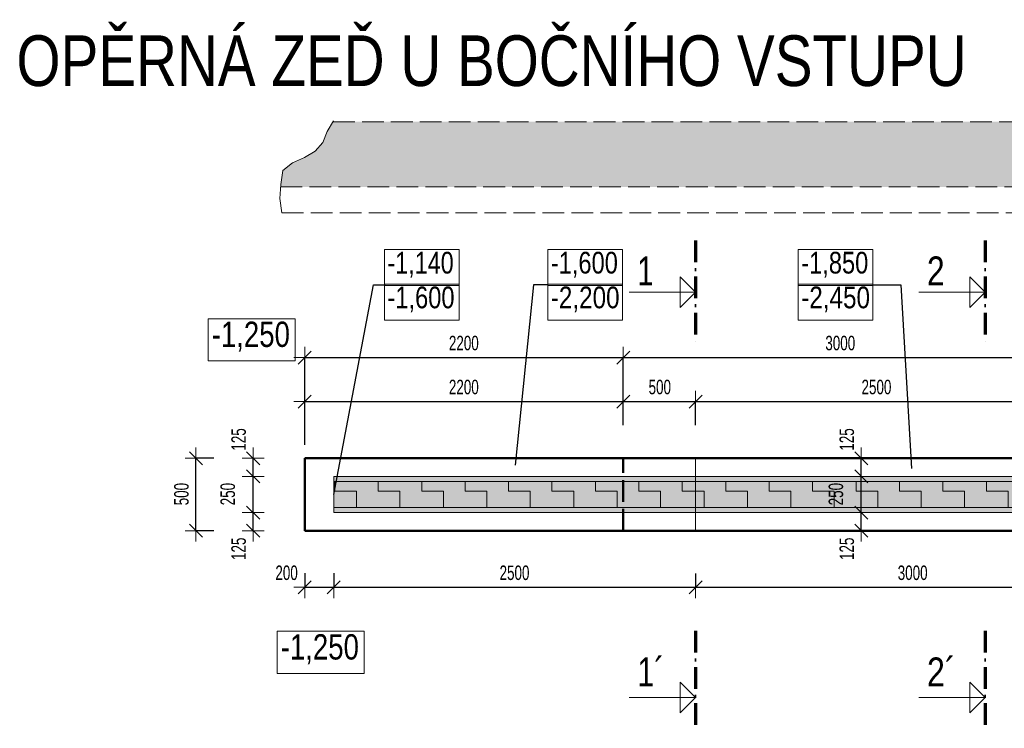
# Model space of a CAD drawing. Header units: millimetres. Extents: x -13576 to 6662, y -71400 to -56441.
# Tile 5 of 7: x -13576 to -6776, y -61337 to -56441. Entities that reach past the tile are written whole.
import ezdxf

# ---------------------------------------------------------------- set-up
doc = ezdxf.new("R2010")
doc.units = ezdxf.units.MM
doc.header["$PDMODE"] = 65
for name, pattern in [('Carkovana 2x_1', [200, 150, -50]), ('Cerchovana_1', [250, 150, -50, 0, -50]), ('JIS_09_15', [300, 150, -50, 0, -50, 0, -50])]:
    doc.linetypes.add(name, pattern=pattern)
doc.layers.add('XR$1$OPĚRNÁ ZEĎ U BOČNÍHO VSTUPU_1', color=7, linetype='Continuous', lineweight=25)
doc.styles.add('ARIAL', font='ARIAL.TTF')
doc.styles.add('ARIALNARROW', font='ARIALN.TTF')
doc.dimstyles.new('DIMSTYLE_2', dxfattribs={"dimtxt": 100, "dimasz": 150, "dimexe": 0, "dimexo": 0, "dimgap": 50, "dimtad": 2, "dimdec": 0, "dimrnd": 1, "dimzin": 12, "dimdsep": 46, "dimtxsty": 'ARIALNARROW', "dimblk1": 'ALL_ML_STRICH', "dimblk2": 'ALL_ML_STRICH', "dimsah": 1, "dimcen": 0, "dimclrd": 6, "dimclre": 6, "dimclrt": 6, "dimadec": 0, "dimazin": 0, "dimtfac": 1, "dimtdec": 0, "dimtix": 1, "dimtmove": 2, "dimatfit": 3, "dimfxl": 0, "dimtvp": 1.2, "dimtzin": 0, "dimlwd": 0, "dimlwe": 13, "dimarcsym": 0})
doc.dimstyles.new('DIMSTYLE_3', dxfattribs={"dimtxt": 100, "dimasz": 150, "dimexe": 0, "dimexo": 0, "dimgap": 50, "dimtad": 2, "dimdec": 0, "dimrnd": 1, "dimzin": 12, "dimdsep": 46, "dimtxsty": 'ARIALNARROW', "dimblk1": 'ALL_ML_STRICH', "dimblk2": 'ALL_ML_STRICH', "dimsah": 1, "dimcen": 0, "dimclrd": 6, "dimclre": 6, "dimclrt": 6, "dimadec": 0, "dimazin": 0, "dimtfac": 1, "dimtdec": 0, "dimtix": 1, "dimtmove": 2, "dimatfit": 3, "dimfxl": 0, "dimtzin": 0, "dimlwd": 0, "dimlwe": 13, "dimarcsym": 0})
doc.dimstyles.new('DIMSTYLE_4', dxfattribs={"dimtxt": 100, "dimasz": 150, "dimexe": 0, "dimexo": 0, "dimgap": 50, "dimtad": 2, "dimdec": 0, "dimrnd": 1, "dimzin": 12, "dimdsep": 46, "dimtxsty": 'ARIALNARROW', "dimblk1": 'ALL_ML_STRICH', "dimblk2": 'ALL_ML_STRICH', "dimsah": 1, "dimcen": 0, "dimclrd": 6, "dimclre": 6, "dimclrt": 6, "dimadec": 0, "dimazin": 0, "dimtfac": 1, "dimtdec": 0, "dimtix": 1, "dimtmove": 2, "dimatfit": 3, "dimfxl": 0, "dimtvp": 1.2, "dimtzin": 0, "dimlwd": 0, "dimlwe": 13, "dimarcsym": 0})
doc.dimstyles.new('DIMSTYLE_5', dxfattribs={"dimtxt": 100, "dimasz": 150, "dimexe": 0, "dimexo": 0, "dimgap": 50, "dimtad": 2, "dimdec": 0, "dimrnd": 1, "dimzin": 12, "dimdsep": 46, "dimtxsty": 'ARIALNARROW', "dimblk1": 'ALL_ML_STRICH', "dimblk2": 'ALL_ML_STRICH', "dimsah": 1, "dimcen": 0, "dimclrd": 6, "dimclre": 6, "dimclrt": 6, "dimadec": 0, "dimazin": 0, "dimtfac": 1, "dimtdec": 0, "dimtix": 1, "dimtmove": 2, "dimatfit": 3, "dimfxl": 0, "dimtzin": 0, "dimlwd": 0, "dimlwe": 13, "dimarcsym": 0})
pattern_1 = [(0, (300, 300), (150, 150), [150, -150]), (90, (300, 300), (-150, 150), [150, -150])]

# ---------------------------------------------------------------- blocks, each defined once
blk = doc.blocks.new('ALL_ML_STRICH')
at = {"color": 0, "linetype": 'ByBlock', "lineweight": -2}
for p, q in [((0, -0.5), (0, 0.5)), ((-1, 0), (0.5, 0)), ((-0.3, -0.3), (0.3, 0.3))]:
    blk.add_line(p, q, dxfattribs=at)
blk = doc.blocks.new('*D5')
at = {"layer": 'DEFPOINTS', "color": 6, "linetype": 'Continuous', "lineweight": 13}
for p in [(-11407.8, -59846.7), (-11963.9, -59971.7), (-11607.8, -59971.7)]:
    blk.add_point(p, dxfattribs=at)
at = {"layer": 'XR$1$OPĚRNÁ ZEĎ U BOČNÍHO VSTUPU_1', "color": 6, "linetype": 'Continuous', "lineweight": -2}
for p, q in [((-11963.9, -59846.7), (-11963.9, -59846.7)), ((-11963.9, -59971.7), (-11963.9, -59846.7)), ((-11963.9, -59971.7), (-11963.9, -59971.7))]:
    blk.add_line(p, q, dxfattribs=at)
at = {"layer": 'XR$1$OPĚRNÁ ZEĎ U BOČNÍHO VSTUPU_1', "color": 6, "linetype": 'Continuous', "lineweight": 13, "xscale": 150, "yscale": 150, "zscale": 150}
for p, rotation in [((-11963.9, -59846.7), 90), ((-11963.9, -59971.7), 270)]:
    blk.add_blockref('ALL_ML_STRICH', p, dxfattribs=dict(at, rotation=rotation))
at = {"layer": 'XR$1$OPĚRNÁ ZEĎ U BOČNÍHO VSTUPU_1', "color": 6, "linetype": 'Continuous', "lineweight": 13, "insert": (-12063.9, -60096.8), "char_height": 100, "width": 243.429, "attachment_point": 5, "rotation": 90, "style": 'ARIALNARROW'}
blk.add_mtext('\\W0.81;\\A1;{125}', dxfattribs=at)
blk = doc.blocks.new('*D6')
at = {"layer": 'DEFPOINTS', "color": 6, "linetype": 'Continuous', "lineweight": 13}
for p in [(-11407.8, -59596.7), (-11963.9, -59846.7), (-11407.8, -59846.7)]:
    blk.add_point(p, dxfattribs=at)
at = {"layer": 'XR$1$OPĚRNÁ ZEĎ U BOČNÍHO VSTUPU_1', "color": 6, "linetype": 'Continuous', "lineweight": -2}
for p, q in [((-11963.9, -59596.7), (-11963.9, -59596.7)), ((-11963.9, -59846.7), (-11963.9, -59596.7)), ((-11963.9, -59846.7), (-11963.9, -59846.7))]:
    blk.add_line(p, q, dxfattribs=at)
at = {"layer": 'XR$1$OPĚRNÁ ZEĎ U BOČNÍHO VSTUPU_1', "color": 6, "linetype": 'Continuous', "lineweight": 13, "xscale": 150, "yscale": 150, "zscale": 150}
for p, rotation in [((-11963.9, -59596.7), 90), ((-11963.9, -59846.7), 270)]:
    blk.add_blockref('ALL_ML_STRICH', p, dxfattribs=dict(at, rotation=rotation))
at = {"layer": 'XR$1$OPĚRNÁ ZEĎ U BOČNÍHO VSTUPU_1', "color": 6, "linetype": 'Continuous', "lineweight": 13, "insert": (-12138.9, -59719.1), "char_height": 100, "width": 243.429, "attachment_point": 5, "rotation": 90, "style": 'ARIALNARROW'}
blk.add_mtext('\\W0.81;\\A1;{250}', dxfattribs=at)
blk = doc.blocks.new('*D7')
at = {"layer": 'DEFPOINTS', "color": 6, "linetype": 'Continuous', "lineweight": 13}
for p in [(-11607.8, -59471.7), (-11963.9, -59596.7), (-11407.8, -59596.7)]:
    blk.add_point(p, dxfattribs=at)
at = {"layer": 'XR$1$OPĚRNÁ ZEĎ U BOČNÍHO VSTUPU_1', "color": 6, "linetype": 'Continuous', "lineweight": -2}
for p, q in [((-11963.9, -59471.7), (-11963.9, -59471.7)), ((-11963.9, -59596.7), (-11963.9, -59471.7)), ((-11963.9, -59596.7), (-11963.9, -59596.7))]:
    blk.add_line(p, q, dxfattribs=at)
at = {"layer": 'XR$1$OPĚRNÁ ZEĎ U BOČNÍHO VSTUPU_1', "color": 6, "linetype": 'Continuous', "lineweight": 13, "xscale": 150, "yscale": 150, "zscale": 150}
for p, rotation in [((-11963.9, -59471.7), 90), ((-11963.9, -59596.7), 270)]:
    blk.add_blockref('ALL_ML_STRICH', p, dxfattribs=dict(at, rotation=rotation))
at = {"layer": 'XR$1$OPĚRNÁ ZEĎ U BOČNÍHO VSTUPU_1', "color": 6, "linetype": 'Continuous', "lineweight": 13, "insert": (-12063.9, -59341.5), "char_height": 100, "width": 243.429, "attachment_point": 5, "rotation": 90, "style": 'ARIALNARROW'}
blk.add_mtext('\\W0.81;\\A1;{125}', dxfattribs=at)
blk = doc.blocks.new('*D8')
at = {"layer": 'DEFPOINTS', "color": 6, "linetype": 'Continuous', "lineweight": 13}
for p in [(-11607.8, -59471.7), (-12358.9, -59971.7), (-11607.8, -59971.7)]:
    blk.add_point(p, dxfattribs=at)
at = {"layer": 'XR$1$OPĚRNÁ ZEĎ U BOČNÍHO VSTUPU_1', "color": 6, "linetype": 'Continuous', "lineweight": -2}
for p, q in [((-12236.5, -59471.7), (-12358.9, -59471.7)), ((-12358.9, -59971.7), (-12358.9, -59471.7)), ((-12236.5, -59971.7), (-12358.9, -59971.7))]:
    blk.add_line(p, q, dxfattribs=at)
at = {"layer": 'XR$1$OPĚRNÁ ZEĎ U BOČNÍHO VSTUPU_1', "color": 6, "linetype": 'Continuous', "lineweight": 13, "xscale": 150, "yscale": 150, "zscale": 150}
for p, rotation in [((-12358.9, -59471.7), 90), ((-12358.9, -59971.7), 270)]:
    blk.add_blockref('ALL_ML_STRICH', p, dxfattribs=dict(at, rotation=rotation))
at = {"layer": 'XR$1$OPĚRNÁ ZEĎ U BOČNÍHO VSTUPU_1', "color": 6, "linetype": 'Continuous', "lineweight": 13, "insert": (-12458.9, -59719.1), "char_height": 100, "width": 243.429, "attachment_point": 5, "rotation": 90, "style": 'ARIALNARROW'}
blk.add_mtext('\\W0.81;\\A1;{500}', dxfattribs=at)
blk = doc.blocks.new('*D9')
at = {"layer": 'DEFPOINTS', "color": 6, "linetype": 'Continuous', "lineweight": 13}
for p in [(-7744.3, -59846.7), (-7763.3, -59971.7), (-7710.9, -59971.7)]:
    blk.add_point(p, dxfattribs=at)
at = {"layer": 'XR$1$OPĚRNÁ ZEĎ U BOČNÍHO VSTUPU_1', "color": 6, "linetype": 'Continuous', "lineweight": -2}
for p, q in [((-7763.3, -59846.7), (-7763.3, -59846.7)), ((-7763.3, -59971.7), (-7763.3, -59846.7)), ((-7763.3, -59971.7), (-7763.3, -59971.7))]:
    blk.add_line(p, q, dxfattribs=at)
at = {"layer": 'XR$1$OPĚRNÁ ZEĎ U BOČNÍHO VSTUPU_1', "color": 6, "linetype": 'Continuous', "lineweight": 13, "xscale": 150, "yscale": 150, "zscale": 150}
for p, rotation in [((-7763.3, -59846.7), 90), ((-7763.3, -59971.7), 270)]:
    blk.add_blockref('ALL_ML_STRICH', p, dxfattribs=dict(at, rotation=rotation))
at = {"layer": 'XR$1$OPĚRNÁ ZEĎ U BOČNÍHO VSTUPU_1', "color": 6, "linetype": 'Continuous', "lineweight": 13, "insert": (-7863.3, -60096.8), "char_height": 100, "width": 243.429, "attachment_point": 5, "rotation": 90, "style": 'ARIALNARROW'}
blk.add_mtext('\\W0.81;\\A1;{125}', dxfattribs=at)
blk = doc.blocks.new('*D10')
at = {"layer": 'DEFPOINTS', "color": 6, "linetype": 'Continuous', "lineweight": 13}
for p in [(-7720.4, -59596.7), (-7763.3, -59846.7), (-7744.3, -59846.7)]:
    blk.add_point(p, dxfattribs=at)
at = {"layer": 'XR$1$OPĚRNÁ ZEĎ U BOČNÍHO VSTUPU_1', "color": 6, "linetype": 'Continuous', "lineweight": -2}
for p, q in [((-7763.3, -59596.7), (-7763.3, -59596.7)), ((-7763.3, -59846.7), (-7763.3, -59596.7)), ((-7763.3, -59846.7), (-7763.3, -59846.7))]:
    blk.add_line(p, q, dxfattribs=at)
at = {"layer": 'XR$1$OPĚRNÁ ZEĎ U BOČNÍHO VSTUPU_1', "color": 6, "linetype": 'Continuous', "lineweight": 13, "xscale": 150, "yscale": 150, "zscale": 150}
for p, rotation in [((-7763.3, -59596.7), 90), ((-7763.3, -59846.7), 270)]:
    blk.add_blockref('ALL_ML_STRICH', p, dxfattribs=dict(at, rotation=rotation))
at = {"layer": 'XR$1$OPĚRNÁ ZEĎ U BOČNÍHO VSTUPU_1', "color": 6, "linetype": 'Continuous', "lineweight": 13, "insert": (-7938.3, -59719.1), "char_height": 100, "width": 243.429, "attachment_point": 5, "rotation": 90, "style": 'ARIALNARROW'}
blk.add_mtext('\\W0.81;\\A1;{250}', dxfattribs=at)
blk = doc.blocks.new('*D11')
at = {"layer": 'DEFPOINTS', "color": 6, "linetype": 'Continuous', "lineweight": 13}
for p in [(-7715.7, -59471.7), (-7763.3, -59596.7), (-7720.4, -59596.7)]:
    blk.add_point(p, dxfattribs=at)
at = {"layer": 'XR$1$OPĚRNÁ ZEĎ U BOČNÍHO VSTUPU_1', "color": 6, "linetype": 'Continuous', "lineweight": -2}
for p, q in [((-7763.3, -59471.7), (-7763.3, -59471.7)), ((-7763.3, -59596.7), (-7763.3, -59471.7)), ((-7763.3, -59596.7), (-7763.3, -59596.7))]:
    blk.add_line(p, q, dxfattribs=at)
at = {"layer": 'XR$1$OPĚRNÁ ZEĎ U BOČNÍHO VSTUPU_1', "color": 6, "linetype": 'Continuous', "lineweight": 13, "xscale": 150, "yscale": 150, "zscale": 150}
for p, rotation in [((-7763.3, -59471.7), 90), ((-7763.3, -59596.7), 270)]:
    blk.add_blockref('ALL_ML_STRICH', p, dxfattribs=dict(at, rotation=rotation))
at = {"layer": 'XR$1$OPĚRNÁ ZEĎ U BOČNÍHO VSTUPU_1', "color": 6, "linetype": 'Continuous', "lineweight": 13, "insert": (-7863.3, -59341.5), "char_height": 100, "width": 243.429, "attachment_point": 5, "rotation": 90, "style": 'ARIALNARROW'}
blk.add_mtext('\\W0.81;\\A1;{125}', dxfattribs=at)
blk = doc.blocks.new('*D12')
at = {"layer": 'DEFPOINTS', "color": 6, "linetype": 'Continuous', "lineweight": 13}
for p in [(-11407.8, -59846.7), (-11607.8, -59971.7), (-11607.8, -60363.1)]:
    blk.add_point(p, dxfattribs=at)
at = {"layer": 'XR$1$OPĚRNÁ ZEĎ U BOČNÍHO VSTUPU_1', "color": 6, "linetype": 'Continuous', "lineweight": -2}
for p, q in [((-11607.8, -60265.7), (-11607.8, -60363.1)), ((-11407.8, -60265.7), (-11407.8, -60363.1)), ((-11607.8, -60363.1), (-11407.8, -60363.1))]:
    blk.add_line(p, q, dxfattribs=at)
at = {"layer": 'XR$1$OPĚRNÁ ZEĎ U BOČNÍHO VSTUPU_1', "color": 6, "linetype": 'Continuous', "lineweight": 13, "xscale": 150, "yscale": 150, "zscale": 150, "rotation": 180}
blk.add_blockref('ALL_ML_STRICH', (-11607.8, -60363.1), dxfattribs=at)
at = {"layer": 'XR$1$OPĚRNÁ ZEĎ U BOČNÍHO VSTUPU_1', "color": 6, "linetype": 'Continuous', "lineweight": 13, "xscale": 150, "yscale": 150, "zscale": 150}
blk.add_blockref('ALL_ML_STRICH', (-11407.8, -60363.1), dxfattribs=at)
at = {"layer": 'XR$1$OPĚRNÁ ZEĎ U BOČNÍHO VSTUPU_1', "color": 6, "linetype": 'Continuous', "lineweight": 13, "insert": (-11733, -60263.1), "char_height": 100, "width": 243.429, "attachment_point": 5, "style": 'ARIALNARROW'}
blk.add_mtext('\\W0.81;\\A1;{200}', dxfattribs=at)
blk = doc.blocks.new('*D13')
at = {"layer": 'DEFPOINTS', "color": 6, "linetype": 'Continuous', "lineweight": 13}
for p in [(-11407.8, -59846.7), (-8907.8, -59846.7), (-11407.8, -60363.1)]:
    blk.add_point(p, dxfattribs=at)
at = {"layer": 'XR$1$OPĚRNÁ ZEĎ U BOČNÍHO VSTUPU_1', "color": 6, "linetype": 'Continuous', "lineweight": -2}
for p, q in [((-11407.8, -60265.7), (-11407.8, -60363.1)), ((-8907.8, -60266.9), (-8907.8, -60363.1)), ((-11407.8, -60363.1), (-8907.8, -60363.1))]:
    blk.add_line(p, q, dxfattribs=at)
at = {"layer": 'XR$1$OPĚRNÁ ZEĎ U BOČNÍHO VSTUPU_1', "color": 6, "linetype": 'Continuous', "lineweight": 13, "xscale": 150, "yscale": 150, "zscale": 150, "rotation": 180}
blk.add_blockref('ALL_ML_STRICH', (-11407.8, -60363.1), dxfattribs=at)
at = {"layer": 'XR$1$OPĚRNÁ ZEĎ U BOČNÍHO VSTUPU_1', "color": 6, "linetype": 'Continuous', "lineweight": 13, "xscale": 150, "yscale": 150, "zscale": 150}
blk.add_blockref('ALL_ML_STRICH', (-8907.8, -60363.1), dxfattribs=at)
at = {"layer": 'XR$1$OPĚRNÁ ZEĎ U BOČNÍHO VSTUPU_1', "color": 6, "linetype": 'Continuous', "lineweight": 13, "insert": (-10158.9, -60263.1), "char_height": 100, "width": 324.571, "attachment_point": 5, "style": 'ARIALNARROW'}
blk.add_mtext('\\W0.81;\\A1;{2500}', dxfattribs=at)
blk = doc.blocks.new('*D14')
at = {"layer": 'DEFPOINTS', "color": 6, "linetype": 'Continuous', "lineweight": 13}
for p in [(-8907.8, -59846.7), (-5907.8, -59971.7), (-8907.8, -60363.1)]:
    blk.add_point(p, dxfattribs=at)
at = {"layer": 'XR$1$OPĚRNÁ ZEĎ U BOČNÍHO VSTUPU_1', "color": 6, "linetype": 'Continuous', "lineweight": -2}
for p, q in [((-8907.8, -60266.9), (-8907.8, -60363.1)), ((-5907.8, -60266.9), (-5907.8, -60363.1)), ((-8907.8, -60363.1), (-5907.8, -60363.1))]:
    blk.add_line(p, q, dxfattribs=at)
at = {"layer": 'XR$1$OPĚRNÁ ZEĎ U BOČNÍHO VSTUPU_1', "color": 6, "linetype": 'Continuous', "lineweight": 13, "xscale": 150, "yscale": 150, "zscale": 150, "rotation": 180}
blk.add_blockref('ALL_ML_STRICH', (-8907.8, -60363.1), dxfattribs=at)
at = {"layer": 'XR$1$OPĚRNÁ ZEĎ U BOČNÍHO VSTUPU_1', "color": 6, "linetype": 'Continuous', "lineweight": 13, "xscale": 150, "yscale": 150, "zscale": 150}
blk.add_blockref('ALL_ML_STRICH', (-5907.8, -60363.1), dxfattribs=at)
at = {"layer": 'XR$1$OPĚRNÁ ZEĎ U BOČNÍHO VSTUPU_1', "color": 6, "linetype": 'Continuous', "lineweight": 13, "insert": (-7408.9, -60263.1), "char_height": 100, "width": 324.571, "attachment_point": 5, "style": 'ARIALNARROW'}
blk.add_mtext('\\W0.81;\\A1;{3000}', dxfattribs=at)
blk = doc.blocks.new('*D16')
at = {"layer": 'DEFPOINTS', "color": 6, "linetype": 'Continuous', "lineweight": 13}
for p in [(-11607.8, -58776.1), (-11607.8, -59471.7), (-9407.8, -59471.7)]:
    blk.add_point(p, dxfattribs=at)
at = {"layer": 'XR$1$OPĚRNÁ ZEĎ U BOČNÍHO VSTUPU_1', "color": 6, "linetype": 'Continuous', "lineweight": -2}
for p, q in [((-11607.8, -59379.6), (-11607.8, -58776.1)), ((-11607.8, -58776.1), (-9407.8, -58776.1)), ((-9407.8, -59133.5), (-9407.8, -58776.1))]:
    blk.add_line(p, q, dxfattribs=at)
at = {"layer": 'XR$1$OPĚRNÁ ZEĎ U BOČNÍHO VSTUPU_1', "color": 6, "linetype": 'Continuous', "lineweight": 13, "xscale": 150, "yscale": 150, "zscale": 150, "rotation": 180}
blk.add_blockref('ALL_ML_STRICH', (-11607.8, -58776.1), dxfattribs=at)
at = {"layer": 'XR$1$OPĚRNÁ ZEĎ U BOČNÍHO VSTUPU_1', "color": 6, "linetype": 'Continuous', "lineweight": 13, "xscale": 150, "yscale": 150, "zscale": 150}
blk.add_blockref('ALL_ML_STRICH', (-9407.8, -58776.1), dxfattribs=at)
at = {"layer": 'XR$1$OPĚRNÁ ZEĎ U BOČNÍHO VSTUPU_1', "color": 6, "linetype": 'Continuous', "lineweight": 13, "insert": (-10508.9, -58676.1), "char_height": 100, "width": 324.571, "attachment_point": 5, "style": 'ARIALNARROW'}
blk.add_mtext('\\W0.81;\\A1;{2200}', dxfattribs=at)
blk = doc.blocks.new('*D17')
at = {"layer": 'DEFPOINTS', "color": 6, "linetype": 'Continuous', "lineweight": 13}
for p in [(-9407.8, -58776.1), (-9407.8, -59471.7), (-6407.8, -59471.7)]:
    blk.add_point(p, dxfattribs=at)
at = {"layer": 'XR$1$OPĚRNÁ ZEĎ U BOČNÍHO VSTUPU_1', "color": 6, "linetype": 'Continuous', "lineweight": -2}
for p, q in [((-9407.8, -59133.5), (-9407.8, -58776.1)), ((-9407.8, -58776.1), (-6407.8, -58776.1)), ((-6407.8, -59133.5), (-6407.8, -58776.1))]:
    blk.add_line(p, q, dxfattribs=at)
at = {"layer": 'XR$1$OPĚRNÁ ZEĎ U BOČNÍHO VSTUPU_1', "color": 6, "linetype": 'Continuous', "lineweight": 13, "xscale": 150, "yscale": 150, "zscale": 150, "rotation": 180}
blk.add_blockref('ALL_ML_STRICH', (-9407.8, -58776.1), dxfattribs=at)
at = {"layer": 'XR$1$OPĚRNÁ ZEĎ U BOČNÍHO VSTUPU_1', "color": 6, "linetype": 'Continuous', "lineweight": 13, "xscale": 150, "yscale": 150, "zscale": 150}
blk.add_blockref('ALL_ML_STRICH', (-6407.8, -58776.1), dxfattribs=at)
at = {"layer": 'XR$1$OPĚRNÁ ZEĎ U BOČNÍHO VSTUPU_1', "color": 6, "linetype": 'Continuous', "lineweight": 13, "insert": (-7908.9, -58676.1), "char_height": 100, "width": 324.571, "attachment_point": 5, "style": 'ARIALNARROW'}
blk.add_mtext('\\W0.81;\\A1;{3000}', dxfattribs=at)
blk = doc.blocks.new('*D19')
at = {"layer": 'DEFPOINTS', "color": 6, "linetype": 'Continuous', "lineweight": 13}
for p in [(-11607.8, -59079.8), (-11607.8, -59471.7), (-9407.8, -59471.7)]:
    blk.add_point(p, dxfattribs=at)
at = {"layer": 'XR$1$OPĚRNÁ ZEĎ U BOČNÍHO VSTUPU_1', "color": 6, "linetype": 'Continuous', "lineweight": -2}
for p, q in [((-11607.8, -59242.7), (-11607.8, -59079.8)), ((-11607.8, -59079.8), (-9407.8, -59079.8)), ((-9407.8, -59242.7), (-9407.8, -59079.8))]:
    blk.add_line(p, q, dxfattribs=at)
at = {"layer": 'XR$1$OPĚRNÁ ZEĎ U BOČNÍHO VSTUPU_1', "color": 6, "linetype": 'Continuous', "lineweight": 13, "xscale": 150, "yscale": 150, "zscale": 150, "rotation": 180}
blk.add_blockref('ALL_ML_STRICH', (-11607.8, -59079.8), dxfattribs=at)
at = {"layer": 'XR$1$OPĚRNÁ ZEĎ U BOČNÍHO VSTUPU_1', "color": 6, "linetype": 'Continuous', "lineweight": 13, "xscale": 150, "yscale": 150, "zscale": 150}
blk.add_blockref('ALL_ML_STRICH', (-9407.8, -59079.8), dxfattribs=at)
at = {"layer": 'XR$1$OPĚRNÁ ZEĎ U BOČNÍHO VSTUPU_1', "color": 6, "linetype": 'Continuous', "lineweight": 13, "insert": (-10508.9, -58979.8), "char_height": 100, "width": 324.571, "attachment_point": 5, "style": 'ARIALNARROW'}
blk.add_mtext('\\W0.81;\\A1;{2200}', dxfattribs=at)
blk = doc.blocks.new('*D20')
at = {"layer": 'DEFPOINTS', "color": 6, "linetype": 'Continuous', "lineweight": 13}
for p in [(-9407.8, -59079.8), (-9407.8, -59471.7), (-8907.8, -59471.7)]:
    blk.add_point(p, dxfattribs=at)
at = {"layer": 'XR$1$OPĚRNÁ ZEĎ U BOČNÍHO VSTUPU_1', "color": 6, "linetype": 'Continuous', "lineweight": -2}
for p, q in [((-9407.8, -59242.7), (-9407.8, -59079.8)), ((-9407.8, -59079.8), (-8907.8, -59079.8)), ((-8907.8, -59242.7), (-8907.8, -59079.8))]:
    blk.add_line(p, q, dxfattribs=at)
at = {"layer": 'XR$1$OPĚRNÁ ZEĎ U BOČNÍHO VSTUPU_1', "color": 6, "linetype": 'Continuous', "lineweight": 13, "xscale": 150, "yscale": 150, "zscale": 150, "rotation": 180}
blk.add_blockref('ALL_ML_STRICH', (-9407.8, -59079.8), dxfattribs=at)
at = {"layer": 'XR$1$OPĚRNÁ ZEĎ U BOČNÍHO VSTUPU_1', "color": 6, "linetype": 'Continuous', "lineweight": 13, "xscale": 150, "yscale": 150, "zscale": 150}
blk.add_blockref('ALL_ML_STRICH', (-8907.8, -59079.8), dxfattribs=at)
at = {"layer": 'XR$1$OPĚRNÁ ZEĎ U BOČNÍHO VSTUPU_1', "color": 6, "linetype": 'Continuous', "lineweight": 13, "insert": (-9155.3, -58979.8), "char_height": 100, "width": 243.429, "attachment_point": 5, "style": 'ARIALNARROW'}
blk.add_mtext('\\W0.81;\\A1;{500}', dxfattribs=at)
blk = doc.blocks.new('*D21')
at = {"layer": 'DEFPOINTS', "color": 6, "linetype": 'Continuous', "lineweight": 13}
for p in [(-8907.8, -59079.8), (-6407.8, -59296.7), (-8907.8, -59471.7)]:
    blk.add_point(p, dxfattribs=at)
at = {"layer": 'XR$1$OPĚRNÁ ZEĎ U BOČNÍHO VSTUPU_1', "color": 6, "linetype": 'Continuous', "lineweight": -2}
for p, q in [((-8907.8, -59242.7), (-8907.8, -59079.8)), ((-8907.8, -59079.8), (-6407.8, -59079.8)), ((-6407.8, -59207), (-6407.8, -59079.8))]:
    blk.add_line(p, q, dxfattribs=at)
at = {"layer": 'XR$1$OPĚRNÁ ZEĎ U BOČNÍHO VSTUPU_1', "color": 6, "linetype": 'Continuous', "lineweight": 13, "xscale": 150, "yscale": 150, "zscale": 150, "rotation": 180}
blk.add_blockref('ALL_ML_STRICH', (-8907.8, -59079.8), dxfattribs=at)
at = {"layer": 'XR$1$OPĚRNÁ ZEĎ U BOČNÍHO VSTUPU_1', "color": 6, "linetype": 'Continuous', "lineweight": 13, "xscale": 150, "yscale": 150, "zscale": 150}
blk.add_blockref('ALL_ML_STRICH', (-6407.8, -59079.8), dxfattribs=at)
at = {"layer": 'XR$1$OPĚRNÁ ZEĎ U BOČNÍHO VSTUPU_1', "color": 6, "linetype": 'Continuous', "lineweight": 13, "insert": (-7658.9, -58979.8), "char_height": 100, "width": 324.571, "attachment_point": 5, "style": 'ARIALNARROW'}
blk.add_mtext('\\W0.81;\\A1;{2500}', dxfattribs=at)

msp = doc.modelspace()

# ---------------------------------------------------------------- hatches: boundary and pattern name
at = {"layer": 'XR$1$OPĚRNÁ ZEĎ U BOČNÍHO VSTUPU_1', "linetype": 'Continuous', "lineweight": 13}
for color, points in [(254, [(-11452.8, -57214.6), (-11482.6, -57289.1), (-11534.8, -57348.6), (-11609.2, -57393.3), (-11691.2, -57430.5), (-11758.2, -57482.7), (-11773.1, -57579.5), (-11774.4, -57596.7), (-1227.8, -57596.7), (-1227.8, -59666.7), (240.8, -59666.7), (276.8, -59619.9), (329.2, -59562.7), (376.9, -59496), (410.2, -59419.7), (438.8, -59348.2), (472.2, -59272), (489.2, -59216.7), (-777.8, -59216.7), (-777.8, -57146.7), (-11412.1, -57146.7)]), (253, [(-8907.8, -59596.7), (-11407.8, -59596.7), (-11407.8, -59631.7), (-8907.8, -59631.7)]), (253, [(-1407.8, -59596.7), (-8907.8, -59596.7), (-8907.8, -59631.7), (-1407.8, -59631.7)]), (253, [(-8907.8, -59811.7), (-11407.8, -59811.7), (-11407.8, -59846.7), (-8907.8, -59846.7)]), (253, [(-1407.8, -59811.7), (-8907.8, -59811.7), (-8907.8, -59846.7), (-1407.8, -59846.7)])]:
    msp.add_hatch(color=color, dxfattribs=at).paths.add_polyline_path(points)
for points in [[(-11407.8, -59811.7), (-8907.8, -59811.7), (-8907.8, -59631.7), (-11407.8, -59631.7)], [(-8907.8, -59811.7), (-1407.8, -59811.7), (-1407.8, -59631.7), (-8907.8, -59631.7)]]:
    msp.add_hatch(color=11, dxfattribs=at).paths.add_polyline_path(points, flags=0)
h = msp.add_hatch(dxfattribs=at)
h.set_pattern_fill('VZOR', scale=150, style=0, pattern_type=2)
h.set_pattern_definition(pattern_1)
h.paths.add_polyline_path([(-11407.8, -59811.7), (-8907.8, -59811.7), (-8907.8, -59631.7), (-11407.8, -59631.7)], flags=0)
h = msp.add_hatch(dxfattribs=at)
h.set_pattern_fill('VZOR', scale=150, style=0, pattern_type=2)
h.set_pattern_definition(pattern_1)
h.paths.add_polyline_path([(-8907.8, -59811.7), (-1407.8, -59811.7), (-1407.8, -59631.7), (-8907.8, -59631.7)], flags=0)

# ---------------------------------------------------------------- linework, layer by layer
at = {"layer": 'XR$1$OPĚRNÁ ZEĎ U BOČNÍHO VSTUPU_1', "color": 8, "linetype": 'Carkovana 2x_1', "lineweight": 13}
for p, q in [((-11412.1, -57146.7), (-777.8, -57146.7)), ((-11774.4, -57596.7), (-1227.8, -57596.7)), ((-11765.6, -57776.7), (-1407.8, -57776.7))]:
    msp.add_line(p, q, dxfattribs=at)
at = {"layer": 'XR$1$OPĚRNÁ ZEĎ U BOČNÍHO VSTUPU_1', "color": 7, "linetype": 'Cerchovana_1', "lineweight": 70}
for p, q in [((-8907.8, -57966.2), (-8907.8, -58677.2)), ((-6907.8, -57966.2), (-6907.8, -58677.2)), ((-8907.8, -60664), (-8907.8, -61337.1)), ((-6907.8, -60664), (-6907.8, -61337.1))]:
    msp.add_line(p, q, dxfattribs=at)
at = {"layer": 'XR$1$OPĚRNÁ ZEĎ U BOČNÍHO VSTUPU_1', "color": 7, "linetype": 'Continuous', "lineweight": 25}
for p, q in [((-11407.8, -59721.7), (-11133.3, -58272.9)), ((-11133.3, -58272.9), (-11053.3, -58272.9)), ((-10028.2, -58272.9), (-10155.1, -59520.1)), ((-9928.2, -58272.9), (-10028.2, -58272.9)), ((-7680.6, -58272.9), (-7490.6, -58272.9)), ((-7490.6, -58272.9), (-7417.5, -59541.4))]:
    msp.add_line(p, q, dxfattribs=at)
at = {"layer": 'XR$1$OPĚRNÁ ZEĎ U BOČNÍHO VSTUPU_1', "color": 7, "linetype": 'Continuous', "lineweight": 13}
for p, q in [((-8907.8, -58323.1), (-9013.9, -58217)), ((-9013.9, -58217), (-9013.9, -58429.1)), ((-6907.8, -58323.1), (-7013.9, -58217)), ((-7013.9, -58217), (-7013.9, -58429.1)), ((-9366.2, -58323.1), (-8907.8, -58323.1)), ((-9013.9, -58429.1), (-8907.8, -58323.1)), ((-7366.2, -58323.1), (-6907.8, -58323.1)), ((-7013.9, -58429.1), (-6907.8, -58323.1)), ((-8907.8, -59971.7), (-8907.8, -59471.7)), ((-9013.9, -61231.3), (-9013.9, -61019.2)), ((-9013.9, -61019.2), (-8907.8, -61125.2)), ((-7013.9, -61231.3), (-7013.9, -61019.2)), ((-7013.9, -61019.2), (-6907.8, -61125.2)), ((-9366.2, -61125.2), (-8907.8, -61125.2)), ((-8907.8, -61125.2), (-9013.9, -61231.3)), ((-7366.2, -61125.2), (-6907.8, -61125.2)), ((-6907.8, -61125.2), (-7013.9, -61231.3))]:
    msp.add_line(p, q, dxfattribs=at)
at = {"layer": 'XR$1$OPĚRNÁ ZEĎ U BOČNÍHO VSTUPU_1', "color": 14, "linetype": 'Continuous', "lineweight": 50}
for p, q in [((-11607.8, -59471.7), (-9407.8, -59471.7)), ((-11607.8, -59471.7), (-11607.8, -59971.7)), ((-6407.8, -59471.7), (-9407.8, -59471.7)), ((-11607.8, -59971.7), (-6407.8, -59971.7))]:
    msp.add_line(p, q, dxfattribs=at)
at = {"layer": 'XR$1$OPĚRNÁ ZEĎ U BOČNÍHO VSTUPU_1', "color": 14, "linetype": 'Carkovana 2x_1', "lineweight": 50}
msp.add_line((-9407.8, -59971.7), (-9407.8, -59471.7), dxfattribs=at)
at = {"layer": 'XR$1$OPĚRNÁ ZEĎ U BOČNÍHO VSTUPU_1', "color": 14, "linetype": 'Continuous', "lineweight": 13}
for p, q in [((-11407.8, -59596.7), (-11407.8, -59846.7)), ((-11407.8, -59596.7), (-8907.8, -59596.7)), ((-8907.8, -59631.7), (-11407.8, -59631.7)), ((-8907.8, -59596.7), (-1407.8, -59596.7)), ((-1407.8, -59631.7), (-8907.8, -59631.7)), ((-11407.8, -59811.7), (-8907.8, -59811.7)), ((-8907.8, -59811.7), (-1407.8, -59811.7)), ((-11407.8, -59846.7), (-8907.8, -59846.7)), ((-8907.8, -59846.7), (-1407.8, -59846.7))]:
    msp.add_line(p, q, dxfattribs=at)
at = {"layer": 'XR$1$OPĚRNÁ ZEĎ U BOČNÍHO VSTUPU_1', "color": 14, "linetype": 'JIS_09_15', "lineweight": 13}
msp.add_line((-8907.8, -59846.7), (-1407.8, -59846.7), dxfattribs=at)
at = {"layer": 'XR$1$OPĚRNÁ ZEĎ U BOČNÍHO VSTUPU_1', "color": 7, "linetype": 'Continuous', "lineweight": 13}
for points in [[(-11765.6, -57776.7), (-11780.5, -57676.3), (-11773.1, -57579.5), (-11758.2, -57482.7), (-11691.2, -57430.5), (-11609.2, -57393.3), (-11534.8, -57348.6), (-11482.6, -57289.1), (-11452.8, -57214.6), (-11408.2, -57140.1)], [(-11056.4, -58278.1), (-10541, -58278.1), (-10541, -58028.1), (-11056.4, -58028.1), (-11056.4, -58278.1)], [(-9928.2, -58278.1), (-9412.8, -58278.1), (-9412.8, -58028.1), (-9928.2, -58028.1), (-9928.2, -58278.1)], [(-8198.6, -58278.1), (-7683.3, -58278.1), (-7683.3, -58028.1), (-8198.6, -58028.1), (-8198.6, -58278.1)], [(-11056.4, -58518.1), (-10541, -58518.1), (-10541, -58268.1), (-11056.4, -58268.1), (-11056.4, -58518.1)], [(-9928.2, -58518.1), (-9412.8, -58518.1), (-9412.8, -58268.1), (-9928.2, -58268.1), (-9928.2, -58518.1)], [(-8198.6, -58518.1), (-7683.3, -58518.1), (-7683.3, -58268.1), (-8198.6, -58268.1), (-8198.6, -58518.1)], [(-12273.9, -58799), (-11672.7, -58799), (-11672.7, -58507.3), (-12273.9, -58507.3), (-12273.9, -58799)], [(-11797.3, -60958.6), (-11196.1, -60958.6), (-11196.1, -60667), (-11797.3, -60667), (-11797.3, -60958.6)]]:
    msp.add_lwpolyline(points, dxfattribs=at)

# ---------------------------------------------------------------- texts
at = {"layer": 'XR$1$OPĚRNÁ ZEĎ U BOČNÍHO VSTUPU_1', "color": 7, "linetype": 'Continuous', "lineweight": 70, "insert": (-13598.6, -56904.6), "char_height": 350, "width": 6715.598, "attachment_point": 7, "style": 'ARIAL'}
msp.add_mtext('\\W0.80;OPĚRNÁ ZEĎ U BOČNÍHO VSTUPU', dxfattribs=at)
at = {"layer": 'XR$1$OPĚRNÁ ZEĎ U BOČNÍHO VSTUPU_1', "color": 7, "linetype": 'Continuous', "lineweight": 13, "attachment_point": 7, "style": 'ARIAL'}
for s, insert, char_height, width in [('\\W0.77;-1,140', (-11036.4, -58223.1), 150, 532.733), ('\\W0.78;-1,600', (-9908.2, -58223.1), 150, 533.828), ('\\W0.78;-1,850', (-8178.6, -58223.1), 150, 533.828), ('\\W0.78;-1,600', (-11036.4, -58463.1), 150, 533.828), ('\\W0.80;-2,200', (-9908.2, -58463.1), 150, 534.965), ('\\W0.80;-2,450', (-8178.6, -58463.1), 150, 534.965), ('\\W0.78;-1,250', (-12250.6, -58734.8), 175, 622.799), ('\\W0.78;-1,250', (-11774, -60894.5), 175, 622.799)]:
    msp.add_mtext(s, dxfattribs=dict(at, insert=insert, char_height=char_height, width=width))
at = {"layer": 'XR$1$OPĚRNÁ ZEĎ U BOČNÍHO VSTUPU_1', "color": 7, "linetype": 'Continuous', "lineweight": 35, "char_height": 200, "attachment_point": 7, "style": 'ARIAL'}
for s, insert, width in [('\\W0.72;1', (-9310.4, -58277.2), 197.53), ('\\W0.79;2', (-7310.4, -58277.2), 204.558), ('\\W0.75;1´', (-9310.4, -61047.7), 275.019), ('\\W0.80;2´', (-7310.4, -61047.7), 279.618)]:
    msp.add_mtext(s, dxfattribs=dict(at, insert=insert, width=width))

# ---------------------------------------------------------------- dimensions: what is measured, and where the dimension line sits
at = {"layer": 'XR$1$OPĚRNÁ ZEĎ U BOČNÍHO VSTUPU_1', "color": 6, "linetype": 'Continuous', "lineweight": 13}
for base, p1, p2, dimstyle, picture, middle in [((-9407.8, -58776.1), (-11607.8, -59379.6), (-9407.8, -59133.5), 'DIMSTYLE_5', '*D16', (-10508.9, -58676.1)), ((-6407.8, -58776.1), (-9407.8, -59133.5), (-6407.8, -59133.5), 'DIMSTYLE_5', '*D17', (-7908.9, -58676.1)), ((-9407.8, -59079.8), (-11607.8, -59242.7), (-9407.8, -59242.7), 'DIMSTYLE_5', '*D19', (-10508.9, -58979.8)), ((-8907.8, -59079.8), (-9407.8, -59242.7), (-8907.8, -59242.7), 'DIMSTYLE_5', '*D20', (-9155.3, -58979.8)), ((-6407.8, -59079.8), (-8907.8, -59242.7), (-6407.8, -59207), 'DIMSTYLE_5', '*D21', (-7658.9, -58979.8)), ((-11407.8, -60363.1), (-11607.8, -60265.7), (-11407.8, -60265.7), 'DIMSTYLE_4', '*D12', (-11733, -60263.1)), ((-8907.8, -60363.1), (-11407.8, -60265.7), (-8907.8, -60266.9), 'DIMSTYLE_5', '*D13', (-10158.9, -60263.1)), ((-5907.8, -60363.1), (-8907.8, -60266.9), (-5907.8, -60266.9), 'DIMSTYLE_5', '*D14', (-7408.9, -60263.1))]:
    dim = msp.add_linear_dim(base=base, p1=p1, p2=p2, dimstyle=dimstyle, override={"dimpost": '<>', "dimclrd": 6, "dimclre": 6, "dimclrt": 6, "dimlwd": 0, "dimlwe": 13}, dxfattribs=at)
    dim.commit()
    dim.dimension.update_dxf_attribs({"geometry": picture, "text_midpoint": middle, "dimtype": 160})
for base, p1, p2, dimstyle, picture, middle in [((-11963.9, -59471.7), (-11963.9, -59596.7), (-11963.9, -59471.7), 'DIMSTYLE_4', '*D7', (-12063.9, -59341.5)), ((-7763.3, -59471.7), (-7763.3, -59596.7), (-7763.3, -59471.7), 'DIMSTYLE_4', '*D11', (-7863.3, -59341.5)), ((-12358.9, -59471.7), (-12236.5, -59971.7), (-12236.5, -59471.7), 'DIMSTYLE_5', '*D8', (-12458.9, -59719.1)), ((-11963.9, -59596.7), (-11963.9, -59846.7), (-11963.9, -59596.7), 'DIMSTYLE_3', '*D6', (-12138.9, -59719.1)), ((-7763.3, -59596.7), (-7763.3, -59846.7), (-7763.3, -59596.7), 'DIMSTYLE_5', '*D10', (-7938.3, -59719.1)), ((-11963.9, -59846.7), (-11963.9, -59971.7), (-11963.9, -59846.7), 'DIMSTYLE_2', '*D5', (-12063.9, -60096.8)), ((-7763.3, -59846.7), (-7763.3, -59971.7), (-7763.3, -59846.7), 'DIMSTYLE_4', '*D9', (-7863.3, -60096.8))]:
    dim = msp.add_linear_dim(base=base, p1=p1, p2=p2, angle=90, dimstyle=dimstyle, override={"dimpost": '<>', "dimclrd": 6, "dimclre": 6, "dimclrt": 6, "dimlwd": 0, "dimlwe": 13}, dxfattribs=at)
    dim.commit()
    dim.dimension.update_dxf_attribs({"geometry": picture, "text_midpoint": middle, "dimtype": 160})

doc.saveas('drawing.dxf')
